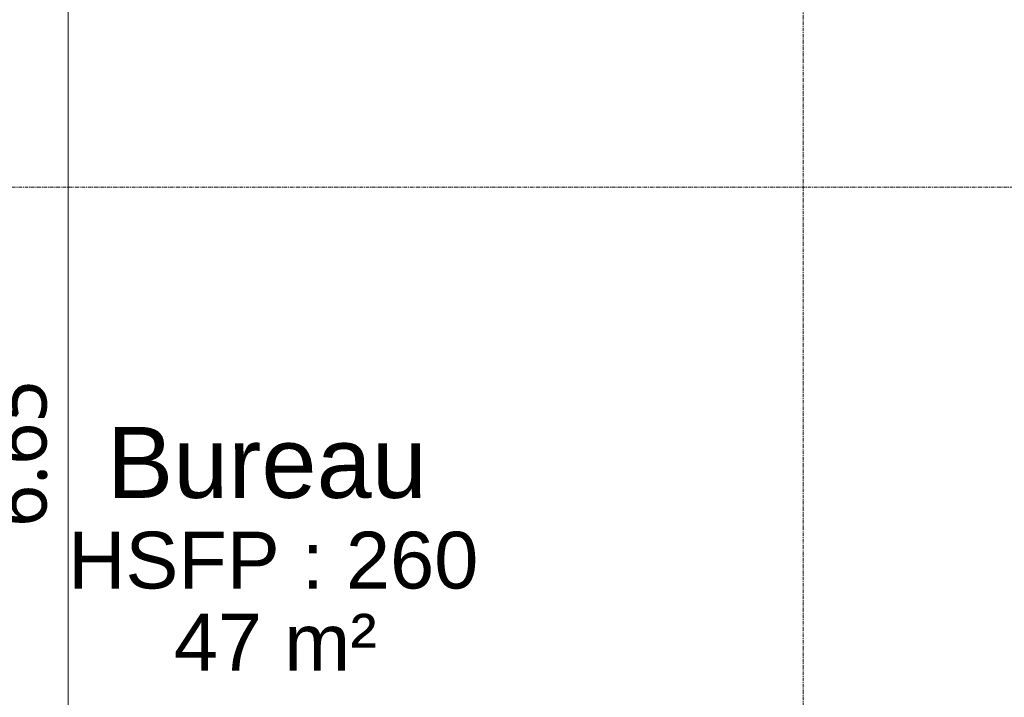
# Model space of a CAD drawing. Header units: millimetres. Extents: x -61176 to 31560, y -11428 to 53287.
# Tile 83 of 124: x -920 to 2546, y 21372 to 23759. Entities that reach past the tile are written whole.
import ezdxf

# ---------------------------------------------------------------- set-up
doc = ezdxf.new("R2010")
doc.units = ezdxf.units.MM
doc.linetypes.add('Ligne de quadrillage', pattern=[22.225, 12.7, -3.175, 3.175, -3.175])
for name, color, linetype, lineweight in [('A-ANNO-DIMS', 211, 'Continuous', 9), ('A-ANNO-DIMS-100', 211, 'Continuous', 9), ('A-AREA-IDEN', 2, 'Continuous', 9), ('S-GRID', 1, 'Continuous', 9)]:
    doc.layers.add(name, color=color, linetype=linetype, lineweight=lineweight)
doc.styles.add('Arial_1', font='arial.ttf', dxfattribs={"height": 200})
doc.styles.add('Arial_B', font='txt', dxfattribs={"height": 250})
doc.styles.add('Trebuchet MS_B', font='txt', dxfattribs={"height": 200})
doc.dimstyles.new('Cotes_linéaires_rouge_2mm', dxfattribs={"dimscale": 304.8, "dimtxt": 206.190181, "dimasz": 0.410105, "dimexe": 0.82021, "dimexo": 0.0625, "dimgap": 0.065617, "dimtad": 1, "dimlfac": 0.001, "dimrnd": 0.01, "dimzin": 0, "dimdsep": 46, "dimtxsty": 'Trebuchet MS_B', "dimblk1": 'OPEN30', "dimblk2": 'OPEN30', "dimsah": 1, "dimcen": 0.09, "dimdle": 0.82021, "dimazin": 0, "dimtfac": 1, "dimtdec": 4, "dimtix": 1, "dimtmove": 0, "dimatfit": 3, "dimfxl": 1.64042, "dimfxlon": 1, "dimtvp": 1, "dimtolj": 1, "dimtzin": 0, "dimarcsym": 2})

# ---------------------------------------------------------------- blocks, each defined once
blk = doc.blocks.new('DIMBLOCK168-Niveau 1')
at = {"layer": 'A-ANNO-DIMS-100'}
for p, q in [((-749.3, 25844), (-749.3, 18694)), ((-249.3, 25594), (-999.3, 25594)), ((-749.3, 25594), (-249.3, 25594)), ((-249.3, 18944), (-999.3, 18944)), ((-749.3, 18944), (-249.3, 18944))]:
    blk.add_line(p, q, dxfattribs=at)
at = {"layer": 'A-ANNO-DIMS-100', "lineweight": 25}
for p, q in [((-749.3, 25594), (-874.3, 25469)), ((-749.3, 25594), (-624.3, 25469)), ((-749.3, 18944), (-874.3, 19069)), ((-749.3, 18944), (-624.3, 19069))]:
    blk.add_line(p, q, dxfattribs=at)
at = {"layer": 'A-ANNO-DIMS-100', "color": 0, "insert": (-1025.2, 21971.9), "char_height": 200, "width": 712.929, "attachment_point": 1, "rotation": 90, "line_spacing_factor": 1.048425, "style": 'Trebuchet MS_B'}
blk.add_mtext('6.65', dxfattribs=at)
blk = doc.blocks.new('_Open30')
at = {"color": 0, "linetype": 'ByBlock', "lineweight": -2}
for p, q in [((-1, 0.268), (0, 0)), ((0, 0), (-1, -0.268)), ((0, 0), (-1, 0))]:
    blk.add_line(p, q, dxfattribs=at)

msp = doc.modelspace()

# ---------------------------------------------------------------- linework, layer by layer
at = {"layer": 'S-GRID', "linetype": 'Ligne de quadrillage', "lineweight": 18}
for p, q in [((1837.212, -9486.555), (1837.212, 51986.924)), ((-61176.497, 23169.164), (30259.658, 23169.164))]:
    msp.add_line(p, q, dxfattribs=at)

# ---------------------------------------------------------------- texts
at = {"layer": 'A-AREA-IDEN', "attachment_point": 1}
for s, insert, char_height, width, style in [('Bureau', (-612.479, 22324.341), 250, 1451.05437, 'Arial_B'), ('HSFP : 260', (-749.571, 21955.199), 200, 1787.76312, 'Arial_1'), ('47 m²', (-377.479, 21666.427), 200, 881.85625, 'Arial_1')]:
    msp.add_mtext(s, dxfattribs=dict(at, insert=insert, char_height=char_height, width=width, style=style))

# ---------------------------------------------------------------- dimensions: what is measured, and where the dimension line sits
at = {"layer": 'A-ANNO-DIMS'}
dim = msp.add_linear_dim(base=(-749.25, 18943.989), p1=(-249.25, 25593.989), p2=(-249.25, 18943.989), angle=90, dimstyle='Cotes_linéaires_rouge_2mm', override={"dimpost": '<>', "dimfxl": 6650.000003}, dxfattribs=at)
dim.commit()
dim.dimension.update_dxf_attribs({"geometry": 'DIMBLOCK168-Niveau 1', "text_midpoint": (-873.224, 22268.989)})

doc.saveas('drawing.dxf')
